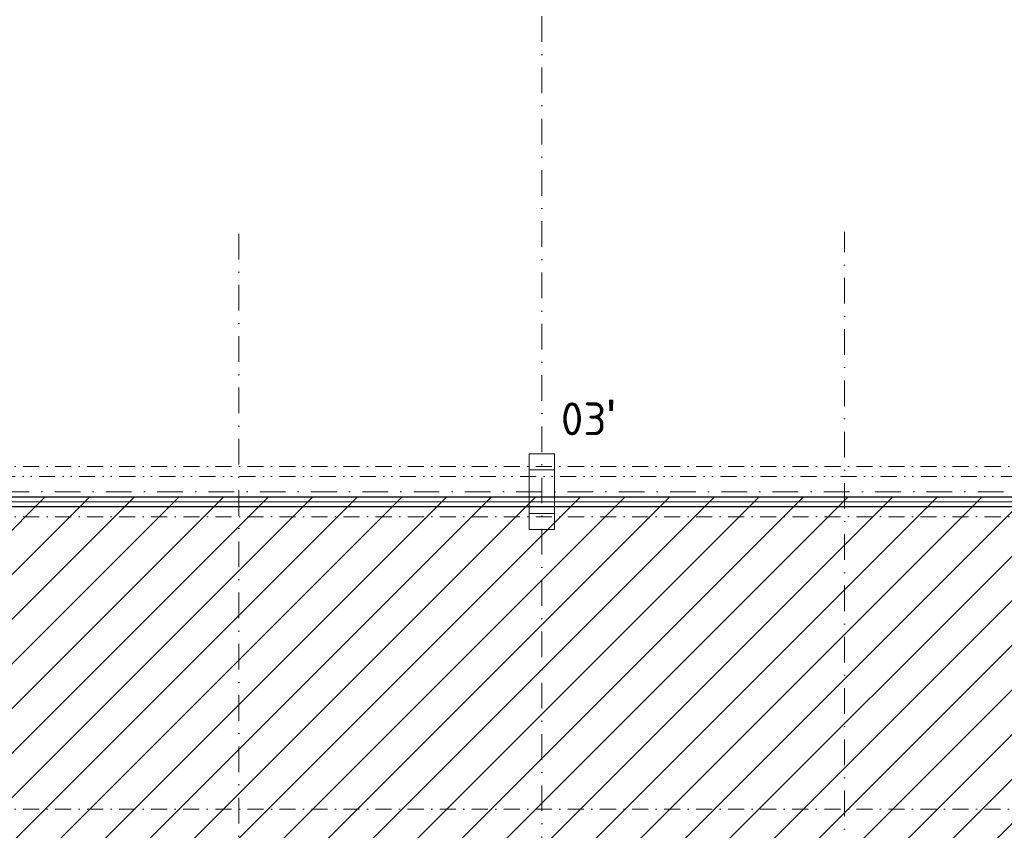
# Model space of a CAD drawing. Header units: millimetres. Extents: x -916886 to 3713765, y -2985421 to 1675785.
# Tile 70 of 256: x 835717 to 855227, y 93339 to 109403. Entities that reach past the tile are written whole.
import ezdxf
from ezdxf import colors
from ezdxf.entities.mleader import LeaderData, LeaderLine
from ezdxf.math import Vec2, Vec3

# ---------------------------------------------------------------- set-up
doc = ezdxf.new("R2010")
doc.units = ezdxf.units.MM
for name, pattern in [('DASHDOT', [25.4, 12.7, -6.35, 0, -6.35]), ('DIVIDE', [31.75, 12.7, -6.35, 0, -6.35, 0, -6.35]), ('ČERCHOVANÁ', [25.4, 12.7, -6.35, 0, -6.35])]:
    doc.linetypes.add(name, pattern=pattern)
doc.layers.add('A99_N_kce-pohl', color=1, linetype='Continuous', lineweight=9)
doc.layers.add('A99_N_txt-popis-50 @ 200', color=240, linetype='Continuous', lineweight=9)
doc.styles.add('A99_popis', font='isocpeur.ttf')
doc.styles.add('ad_popis 100', font='isocpeur.ttf', dxfattribs={"height": 200})
doc.linetypes.add('IZOLACE', pattern='A,0.00254,-2.54,[134,ltypeshp.shx,S=2.54,R=0,X=-2.54,Y=0],-5.08,[134,ltypeshp.shx,S=2.54,R=180,X=2.54,Y=0],-2.54', length=10.16254)

msp = doc.modelspace()

# ---------------------------------------------------------------- hatches: boundary and pattern name
at = {"layer": 'A99_N_kce-pohl', "linetype": 'Continuous', "lineweight": 5, "ltscale": 0.5, "transparency": 33554687}
h = msp.add_hatch(dxfattribs=at)
h.set_pattern_fill('ANSI31', color=1, scale=5000)
h.set_pattern_definition([(45, (0, 0), (-441.94174, 441.94174), [])])
h.paths.add_polyline_path([(821167.5, 99950), (967162.5, 99950), (967162.5, 82050), (821167.5, 82050)])

# ---------------------------------------------------------------- linework, layer by layer
at = {"layer": 'A99_N_kce-pohl', "color": 7, "linetype": 'DASHDOT', "ltscale": 40}
msp.add_line((846062.5, 139955), (846062.5, -5085), dxfattribs=at)
at = {"layer": 'A99_N_kce-pohl', "color": 7, "linetype": 'DASHDOT', "ltscale": 25}
for p, q in [((821812.5, 100550), (966612.5, 100550)), ((821812.5, 99550), (966612.5, 99550))]:
    msp.add_line(p, q, dxfattribs=at)
at = {"layer": 'A99_N_kce-pohl', "color": 7, "linetype": 'DIVIDE', "ltscale": 25}
for p, q in [((821812.5, 100350), (966612.5, 100350)), ((821812.5, 99750), (966612.5, 99750))]:
    msp.add_line(p, q, dxfattribs=at)
at = {"layer": 'A99_N_kce-pohl', "color": 7, "linetype": 'ČERCHOVANÁ', "lineweight": 9, "ltscale": 25}
msp.add_line((828162.5, 93755.2), (960512.5, 93755.2), dxfattribs=at)
at = {"layer": 'A99_N_kce-pohl', "color": 7, "linetype": 'DASHDOT', "ltscale": 40}
for points in [[(840062.5, -5085), (840062.5, 105200)], [(852062.5, 22490), (852062.5, 105200)], [(969012.5, 100050), (820437.5, 100050)]]:
    msp.add_lwpolyline(points, dxfattribs=at)
at = {"layer": 'A99_N_kce-pohl', "color": 7, "linetype": 'Continuous', "lineweight": 5, "ltscale": 0.5}
msp.add_lwpolyline([(821167.5, 99950), (967162.5, 99950), (967162.5, 82050), (821167.5, 82050)], close=True, dxfattribs=at)
at = {"layer": 'A99_N_kce-pohl', "color": 7, "lineweight": 30}
msp.add_lwpolyline([(822312.5, 99950), (966362.5, 99950), (966362.5, 99750), (822312.5, 99750)], close=True, dxfattribs=at)
at = {"layer": 'A99_N_kce-pohl', "color": 7, "linetype": 'IZOLACE', "lineweight": 0, "ltscale": 7}
msp.add_lwpolyline([(966368.1, 99850), (822312.5, 99850)], dxfattribs=at)
at = {"layer": 'A99_N_kce-pohl', "color": 7, "linetype": 'Continuous', "lineweight": 20, "ltscale": 2}
msp.add_lwpolyline([(845812.5, 99620), (846312.5, 99620), (846312.5, 99300), (845812.5, 99300)], close=True, dxfattribs=at)

# ---------------------------------------------------------------- leaders
at = {"layer": 'A99_N_txt-popis-50 @ 200', "lineweight": 9}
ml = msp.add_multileader_mtext('Standard', dxfattribs=at)
ml.set_content('\\A1;{\\C256;4 x prof. UPE 200\\P(svařeno)}', color=1, style='A99_popis')
ml.set_leader_properties(color=256, linetype='ByLayer', lineweight=-1)
ml.build(insert=Vec2(0, 0))
ml.multileader.update_dxf_attribs({"dogleg_length": 6.4, "arrow_head_size": 200, "scale": 200})
ctx = ml.context
ctx.base_point, ctx.scale, ctx.char_height, ctx.arrow_head_size, ctx.landing_gap_size, ctx.plane_origin = Vec3(9575, 95650), 200, 400, 200, 400, Vec3(8542.5, 87075.8)
notes = []
notes.append((ctx, [(0, (1, 1, 0), (8295, 95650), (1, 0), 1280, [(0, [(5750, 93635)], 0, [])])]))
ctx.mtext.insert, ctx.mtext.width, ctx.mtext.flow_direction = Vec3(9975, 95870), 4429.388, 5
for ctx, leaders in notes:
    for number, flags, end, landing, length, lines in leaders:
        leader = LeaderData()
        leader.index, (leader.has_last_leader_line, leader.has_dogleg_vector, leader.attachment_direction) = number, flags
        leader.last_leader_point, leader.dogleg_vector, leader.dogleg_length = Vec3(end), Vec3(landing), length
        for number, points, colour, breaks in lines:
            line = LeaderLine()
            line.index, line.vertices, line.color, line.breaks = number, Vec3.list(points), colors.encode_raw_color(colour), breaks
            leader.lines.append(line)
        ctx.leaders.append(leader)

# ---------------------------------------------------------------- next in the draw order: texts
at = {"layer": 'A99_N_kce-pohl', "color": 7, "lineweight": 0, "insert": (846440, 101872.5), "char_height": 650, "attachment_point": 1, "style": 'ad_popis 100', "bg_fill": 2}
msp.add_mtext_dynamic_manual_height_columns("03{\\fArial|b0|i0|c238|p34;\\H1.08333x;'}", width=832.5, gutter_width=1000, heights=[0], dxfattribs=at)

# ---------------------------------------------------------------- next in the draw order: linework, layer by layer
at = {"layer": 'A99_N_kce-pohl', "color": 7, "linetype": 'Continuous', "ltscale": 2}
msp.add_lwpolyline([(846312.5, 99300), (845812.5, 99300), (845812.5, 100800), (846312.5, 100800)], close=True, dxfattribs=at)
msp.add_lwpolyline([(846312.5, 99300), (845812.5, 99300), (845812.5, 100800), (846312.5, 100800)], close=True, dxfattribs=at)
at = {"layer": 'A99_N_kce-pohl', "color": 7, "linetype": 'Continuous', "lineweight": 20, "ltscale": 2}
msp.add_lwpolyline([(845812.5, 100800), (846312.5, 100800), (846312.5, 100480), (845812.5, 100480)], close=True, dxfattribs=at)

doc.saveas('drawing.dxf')
